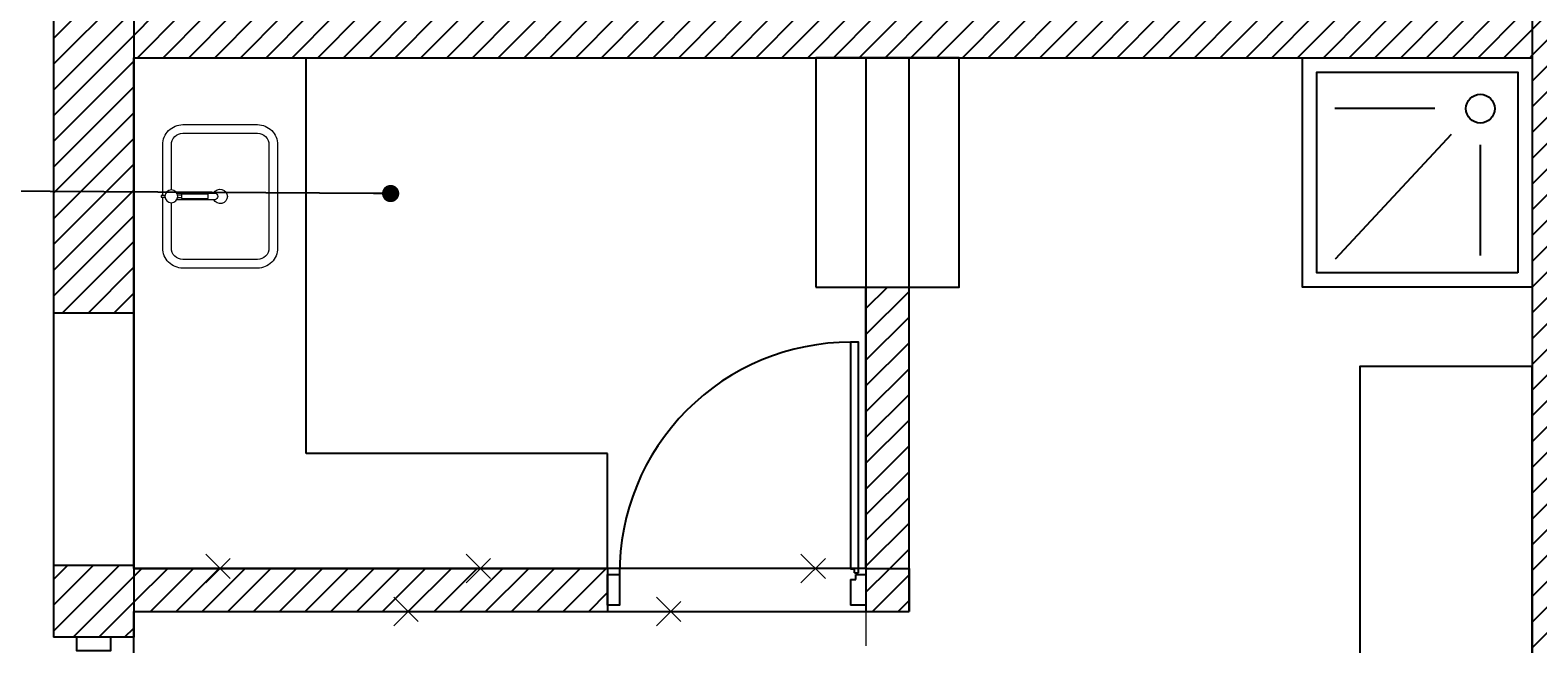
# Model space of a CAD drawing. Header units: millimetres. Extents: x 22250 to 51280, y -5012 to 7692.
# Tile 137 of 183: x 46375 to 46900, y 2403 to 2617. Entities that reach past the tile are written whole.
import ezdxf
from ezdxf import colors
from ezdxf.entities.mleader import LeaderData, LeaderLine
from ezdxf.math import Vec2, Vec3

# ---------------------------------------------------------------- set-up
doc = ezdxf.new("R2010")
doc.units = ezdxf.units.MM
doc.linetypes.add('ACAD_ISO03W100', pattern=[30, 12, -18])
doc.linetypes.add('KRESKOWA', pattern=[0.4, 0.24, -0.16])
doc.layers.add('A_OPISY', color=40, linetype='Continuous', lineweight=9)
doc.layers.add('A_WYPOSAŻENIE', color=181, linetype='Continuous', lineweight=9)
doc.layers.add('E_podklad', color=252, linetype='Continuous')
doc.styles.get("Standard").update_dxf_attribs({"font": 'arial.ttf'})
pattern_1 = [(45, (29894.76, -15796.4403), (-4.490128, 4.490128), [])]

# ---------------------------------------------------------------- blocks, each defined once
blk = doc.blocks.new('FOTEL-K')
at = {"linetype": 'KRESKOWA', "ltscale": 5, "transparency": 33554687}
for p, q in [((-1.701, 11.602), (-11.602, -1.701)), ((11.602, 1.701), (-1.701, 11.602)), ((0.579, -9.418), (-0.579, 9.418)), ((3.475, 2.644), (3.778, -2.29)), ((-3.773, 2.198), (-3.469, -2.735)), ((2.185, 1.847), (2.007, 1.836)), ((2.007, 1.836), (2.064, 0.908)), ((2.246, 0.852), (2.185, 1.847)), ((-2.395, 1.565), (-2.217, 1.576)), ((-2.334, 0.57), (-2.395, 1.565)), ((-2.217, 1.576), (-2.16, 0.649)), ((11.602, 1.701), (1.701, -11.602)), ((2.533, 0.749), (2.85, -4.401)), ((9.418, 0.579), (-9.418, -0.579)), ((-2.29, -4.717), (-2.606, 0.433)), ((2.923, 0.336), (2.56, 0.314)), ((2.938, 0.09), (2.575, 0.068)), ((-2.579, -0.002), (-2.988, -0.027)), ((-2.564, -0.248), (-2.973, -0.273)), ((1.701, -11.602), (-11.602, -1.701)), ((-1.931, -6.611), (-2.025, -5.088)), ((-1.76, -6.6), (-1.853, -5.077)), ((2.447, -4.856), (-1.834, -5.12)), ((2.555, -6.335), (2.461, -4.812)), ((2.726, -6.325), (2.633, -4.801))]:
    blk.add_line(p, q, dxfattribs=at)
for points in [[(3.332, -2.811), (3.246, -2.816, -0.414214), (3.109, -2.695), (2.756, 3.056, -0.414214), (2.877, 3.192), (2.963, 3.198, -0.414214), (3.099, 3.077), (3.453, -2.674, -0.414214)], [(-2.923, -3.195), (-3.009, -3.201, -0.414214), (-3.145, -3.08), (-3.499, 2.671, -0.414214), (-3.378, 2.808), (-3.292, 2.813, -0.414214), (-3.155, 2.693), (-2.802, -3.059, -0.414214)], [(3.416, -5.587), (3.339, -5.592, -0.414214), (3.248, -5.512), (3.156, -4.014, -0.414214), (3.237, -3.923), (3.314, -3.918, -0.414214), (3.405, -3.999), (3.497, -5.496, -0.414214)], [(-2.706, -5.964), (-2.629, -5.959, 0.414214), (-2.549, -5.868), (-2.641, -4.37, 0.414214), (-2.732, -4.29), (-2.809, -4.295, 0.414214), (-2.89, -4.386), (-2.798, -5.883, 0.414214)]]:
    blk.add_lwpolyline(points, format="xyb", close=True, dxfattribs=at)
for points in [[(2.808, -7.648), (2.726, -6.325), (0.841, -6.441), (0.922, -7.764)], [(-1.85, -7.934), (-1.931, -6.611), (-0.046, -6.495), (0.035, -7.818)]]:
    blk.add_lwpolyline(points, close=True, dxfattribs=at)
blk.add_circle((0, 0), 8.291, dxfattribs=at)
for centre, radius, start, end in [((0.309, -5.033), 6.195, 68.95944, 118.0744), ((0.331, -5.388), 6.195, 68.95944, 118.0744), ((2.421, -4.427), 0.43, 273.51692, 3.51692), ((-1.86, -4.69), 0.43, 183.51692, 273.51692)]:
    blk.add_arc(centre, radius, start, end, dxfattribs=at)
blk = doc.blocks.new('um1')
at = {"layer": 'A_WYPOSAŻENIE', "ltscale": 0.5}
for points in [[(-2506.53, 3366.84), (-2524.27, 3366.84, 0.414214), (-2531.27, 3359.84), (-2531.27, 3333.84, 0.414214), (-2524.27, 3326.84), (-2488.27, 3326.84, 0.414214), (-2481.27, 3333.84), (-2481.27, 3359.84, 0.414214), (-2488.27, 3366.84), (-2506.01, 3366.84)], [(-2508.52, 3363.84), (-2524.27, 3363.84, 0.414214), (-2528.27, 3359.84), (-2528.27, 3333.84, 0.414214), (-2524.27, 3329.84), (-2488.27, 3329.84, 0.414214), (-2484.27, 3333.84), (-2484.27, 3359.84, 0.414214), (-2488.27, 3363.84), (-2504.02, 3363.84)]]:
    blk.add_lwpolyline(points, format="xyb", dxfattribs=at)
at = {"layer": 'A_WYPOSAŻENIE'}
for points in [[(-2506.53, 3366.08), (-2506.53, 3367.35), (-2506.01, 3367.35), (-2506.01, 3366.08)], [(-2506.77, 3361.66), (-2506.77, 3360.3), (-2505.77, 3360.3), (-2505.77, 3361.66)]]:
    blk.add_lwpolyline(points, dxfattribs=at)
blk.add_lwpolyline([(-2507.42, 3361.92), (-2507.42, 3348.69, 0.869565), (-2505.12, 3348.69), (-2505.12, 3361.92)], format="xyb", dxfattribs=at)
blk.add_lwpolyline([(-2507.02, 3360.3), (-2505.52, 3360.3), (-2505.52, 3350.99), (-2507.02, 3350.99)], close=True, dxfattribs=at)
blk.add_circle((-2506.27, 3363.85), 2.25, dxfattribs=at)
at = {"layer": 'A_WYPOSAŻENIE', "ltscale": 0.5}
blk.add_arc((-2506.27, 3346.84), 2.5, 117.3871, 62.6129, dxfattribs=at)
blk = doc.blocks.new('_Dot')
at = {"color": 0, "linetype": 'ByBlock', "lineweight": -2}
blk.add_line((-0.5, 0), (-1, 0), dxfattribs=at)
at = {"color": 0, "linetype": 'ByBlock', "const_width": 0.5}
blk.add_lwpolyline([(-0.25, 0, 1), (0.25, 0, 1)], format="xyb", close=True, dxfattribs=at)
blk = doc.blocks.new('ROZBIÓRKI_DOM')
at = {"layer": 'A_OPISY', "color": 22, "linetype": 'ACAD_ISO03W100', "true_color": 0xe22908}
for p, q in [((19100.19, 7989.89), (19110.19, 7979.89)), ((19100.19, 7979.89), (19110.19, 7989.89)), ((19190.86, 7989.89), (19200.86, 7979.89)), ((19190.86, 7979.89), (19200.86, 7989.89)), ((19307.52, 7989.89), (19317.52, 7979.89)), ((19307.52, 7979.89), (19317.52, 7989.89)), ((19165.72, 7974.89), (19175.72, 7964.89)), ((19165.72, 7964.89), (19175.72, 7974.89)), ((19257.23, 7974.89), (19267.23, 7964.89)), ((19257.23, 7964.89), (19267.23, 7974.89))]:
    blk.add_line(p, q, dxfattribs=at)
for points in [[(19075.15, 7984.89), (19345.15, 7984.89), (19345.15, 7866.89)], [(19075.15, 7969.89), (19330.15, 7969.89), (19330.15, 7866.89)]]:
    blk.add_lwpolyline(points, dxfattribs=at)

msp = doc.modelspace()

# ---------------------------------------------------------------- hatches: boundary and pattern name
at = {"layer": 'E_podklad'}
h = msp.add_hatch(dxfattribs=at)
h.set_pattern_fill('ANSI31', color=256, scale=2)
h.set_pattern_definition(pattern_1)
h.paths.add_polyline_path([(46968.25, 2212.13), (46898.25, 2212.13), (46858.25, 2212.13), (46858.25, 2169.13), (46902.25, 2169.13), (46902.25, 2155.13), (46968.25, 2155.13)])
h.paths.add_polyline_path([(46683.25, 2212.13), (46511.25, 2212.13), (46511.25, 2169.13), (46683.25, 2169.13)])
h.paths.add_polyline_path([(46411.25, 2305.13), (46383.25, 2305.13), (46383.25, 2212.13), (46411.25, 2212.13)])
h.paths.add_polyline_path([(46411.25, 2430.13), (46383.25, 2430.13), (46383.25, 2405.13), (46411.25, 2405.13)])
h.paths.add_polyline_path([(46411.25, 2942.13), (46383.25, 2942.13), (46383.25, 2518.13), (46411.25, 2518.13)])
h.paths.add_polyline_path([(46460.25, 2852.13), (46411.25, 2852.13), (46411.25, 2782.13), (46460.25, 2782.13)])
h.paths.add_polyline_path([(46460.25, 2970.13), (46426.25, 2970.13), (46426.25, 3002.13), (46419.35, 3002.13), (46383.25, 3002.13), (46383.25, 2942.13), (46411.25, 2942.13), (46460.25, 2942.13)])
h.paths.add_polyline_path([(46898.25, 2970.13), (46671.25, 2970.13), (46671.25, 2975.13), (46643.25, 2975.13), (46643.25, 2970.13), (46643.25, 2942.13), (46898.25, 2942.13)])
h.paths.add_polyline_path([(46671.25, 3100.13), (46643.25, 3100.13), (46643.25, 3065.13), (46671.25, 3065.13)])
h.paths.add_polyline_path([(46671.25, 3277.13), (46671.25, 3320.13), (46618.25, 3320.13), (46618.25, 3312.71), (46618.25, 3277.13), (46643.25, 3277.13), (46643.25, 3204.13), (46671.25, 3204.13)])
h.paths.add_polyline_path([(46426.25, 3487.13), (46355.25, 3487.13), (46355.25, 3479.13), (46355.25, 3444.13), (46383.25, 3444.13), (46383.25, 3277.13), (46473.25, 3277.13), (46473.25, 3320.13), (46426.25, 3320.13)])
h.paths.add_polyline_path([(46426.25, 3277.13), (46383.25, 3277.13), (46383.25, 3129.13), (46426.25, 3129.13)])
h = msp.add_hatch(dxfattribs=at)
h.set_pattern_fill('ANSI31', color=256, scale=2)
h.set_pattern_definition(pattern_1)
h.paths.add_polyline_path([(47372.25, 3487.13), (47289.25, 3487.13), (47289.25, 3474.13), (47289.25, 3444.13), (47329.25, 3444.13), (47329.25, 3137.13), (47372.25, 3137.13)])
h.paths.add_polyline_path([(47372.25, 2982.13), (47364.25, 2982.13), (47329.25, 2982.13), (47329.25, 2864.13), (47372.25, 2864.13)])
h.paths.add_polyline_path([(47372.25, 2709.13), (47329.25, 2709.13), (47329.25, 2485.13), (47299.25, 2485.13), (47299.25, 2420.13), (47329.25, 2420.13), (47329.25, 2058.13), (46968.25, 2058.13), (46944.25, 2058.13), (46902.25, 2058.13), (46902.25, 2015.13), (47372.25, 2015.13)])
h.paths.add_polyline_path([(46939.25, 3487.13), (46832.25, 3487.13), (46832.25, 3446.13), (46863.25, 3446.13), (46863.25, 3320.13), (46906.25, 3320.13), (46906.25, 3444.13), (46939.25, 3444.13)])
h.paths.add_polyline_path([(47093.25, 2420.13), (47093.25, 2485.13), (46968.25, 2485.13), (46968.25, 3277.13), (46968.25, 3320.13), (46863.25, 3320.13), (46817.25, 3320.13), (46817.25, 3277.13), (46898.25, 3277.13), (46898.25, 2307.13), (46968.25, 2307.13), (46968.25, 2420.13)])
at = {"layer": 'E_podklad', "ltscale": 2}
h = msp.add_hatch(dxfattribs=at)
h.set_pattern_fill('ANSI31', color=256, scale=2)
h.set_pattern_definition(pattern_1)
h.paths.add_polyline_path([(46681.25, 2527.13), (46666.25, 2527.13), (46666.25, 2429.13), (46681.25, 2429.13)])
h.paths.add_polyline_path([(46898.25, 2622.13), (46411.25, 2622.13), (46411.25, 2607.13), (46898.25, 2607.13)])
h.paths.add_polyline_path([(46753.25, 2782.13), (46788.25, 2782.13), (46788.25, 2797.13), (46696.11, 2797.13), (46696.11, 2832.13), (46681.11, 2832.13), (46681.11, 2797.13), (46590.25, 2797.13), (46590.25, 2782.13), (46676.11, 2782.13), (46738.25, 2782.13), (46738.25, 2622.13), (46753.25, 2622.13)])
h.paths.add_polyline_path([(46490.25, 2797.13), (46460.25, 2797.13), (46460.25, 2782.13), (46490.25, 2782.13)])
h.paths.add_polyline_path([(46696.11, 2942.13), (46681.11, 2942.13), (46681.11, 2932.13), (46696.11, 2932.13)])
h.paths.add_polyline_path([(46898.25, 2797.13), (46888.25, 2797.13), (46888.25, 2782.13), (46898.25, 2782.13)])
at = {"layer": 'E_podklad'}
h = msp.add_hatch(dxfattribs=at)
h.set_pattern_fill('ANSI31', color=256, scale=2)
h.set_pattern_definition(pattern_1)
h.paths.add_polyline_path([(46576.25, 2429.13), (46411.25, 2429.13), (46411.25, 2414.13), (46576.25, 2414.13)])
h.paths.add_polyline_path([(46681.25, 2429.13), (46666.25, 2429.13), (46666.25, 2414.13), (46681.25, 2414.13)])

# ---------------------------------------------------------------- linework, layer by layer
at = {"layer": 'E_podklad', "ltscale": 2}
for p, q in [((46898.25, 3277.13), (46898.25, 2307.13)), ((46383.25, 3002.13), (46383.25, 2518.13)), ((46411.25, 2942.13), (46411.25, 2518.13)), ((46411.25, 2622.13), (46411.25, 2607.13)), ((46898.25, 2622.13), (46898.25, 2607.13)), ((46411.25, 2607.13), (46898.25, 2607.13)), ((46666.25, 2429.13), (46666.25, 2527.13)), ((46666.25, 2527.13), (46681.25, 2527.13)), ((46681.25, 2429.13), (46681.25, 2527.13)), ((46411.25, 2518.13), (46383.25, 2518.13)), ((46383.25, 2518.13), (46383.25, 2430.13)), ((46411.25, 2518.13), (46411.25, 2430.13)), ((46383.25, 2430.13), (46383.25, 2405.13)), ((46411.25, 2430.13), (46383.25, 2430.13)), ((46411.25, 2430.13), (46411.25, 2405.13)), ((46576.25, 2429.13), (46576.25, 2414.13)), ((46666.25, 2429.13), (46666.25, 2414.13)), ((46411.25, 2405.13), (46383.25, 2405.13))]:
    msp.add_line(p, q, dxfattribs=at)
at = {"layer": 'E_podklad'}
for p, q in [((46471.25, 2469.13), (46471.25, 2607.13)), ((46864.36, 2589.37), (46829.57, 2589.37)), ((46870.08, 2580.31), (46829.67, 2536.92)), ((46880.21, 2576.81), (46880.21, 2538.14)), ((46576.25, 2469.13), (46471.25, 2469.13)), ((46576.25, 2429.13), (46576.25, 2469.13))]:
    msp.add_line(p, q, dxfattribs=at)
at = {"layer": 'E_podklad', "color": 144, "true_color": 0x007cb0}
for p, q in [((46662.3, 2428.91), (46660.91, 2428.91)), ((46662.3, 2427.52), (46662.3, 2428.91)), ((46662.67, 2425.21), (46662.67, 2427)), ((46660.88, 2425.21), (46662.67, 2425.21))]:
    msp.add_line(p, q, dxfattribs=at)
at = {"layer": 'E_podklad', "ltscale": 2}
msp.add_lwpolyline([(46666.25, 2429.13), (46411.25, 2429.13), (46411.25, 2607.13), (46666.25, 2607.13)], close=True, dxfattribs=at)
for points in [[(46681.25, 2414.13), (46681.25, 2607.13), (46898.25, 2607.13), (46898.25, 2212.13), (46858.25, 2212.13), (46858.25, 2169.13), (46902.25, 2169.13), (46902.25, 1778.13), (46535.25, 1778.13), (46535.25, 2169.13), (46683.25, 2169.13), (46683.25, 2212.13), (46411.25, 2212.13), (46411.25, 2414.13), (46681.25, 2414.13)], [(46411.25, 2429.13), (46576.25, 2429.13)], [(46666.25, 2429.13), (46681.25, 2429.13), (46681.25, 2414.13)], [(46411.25, 2414.13), (46576.25, 2414.13)], [(46666.25, 2414.13), (46681.25, 2414.13)]]:
    msp.add_lwpolyline(points, dxfattribs=at)
at = {"layer": 'E_podklad'}
for points in [[(46648.75, 2527.13), (46698.75, 2527.13), (46698.75, 2607.13), (46648.75, 2607.13)], [(46898.25, 2527.13), (46818.25, 2527.13), (46818.25, 2607.13), (46898.25, 2607.13)], [(46893.25, 2532.13), (46823.25, 2532.13), (46823.25, 2602.13), (46893.25, 2602.13)], [(46838.25, 2279.5), (46898.25, 2279.5), (46898.25, 2499.5), (46838.25, 2499.5)]]:
    msp.add_lwpolyline(points, close=True, dxfattribs=at)
at = {"layer": 'E_podklad', "color": 144, "true_color": 0x007cb0}
for points in [[(46663.69, 2427.52), (46663.69, 2507.98), (46660.91, 2507.98), (46660.91, 2428.91)], [(46576.25, 2416.27), (46576.25, 2427), (46580.42, 2427), (46580.42, 2416.27), (46576.25, 2416.27)], [(46662.67, 2427), (46666.25, 2427), (46666.25, 2416.27), (46660.88, 2416.27)], [(46662.3, 2427.52), (46663.69, 2427.52)], [(46660.88, 2425.21), (46660.88, 2416.27)], [(46403.21, 2405.13), (46391.29, 2405.13), (46391.29, 2400.5), (46403.21, 2400.5), (46403.21, 2405.13)]]:
    msp.add_lwpolyline(points, dxfattribs=at)
at = {"layer": 'E_podklad'}
msp.add_circle((46880.22, 2589.37), 5.03, dxfattribs=at)
at = {"layer": 'E_podklad', "color": 144, "true_color": 0x007cb0}
msp.add_arc((46660.9, 2427.5), 80.48, 89.9989, 180.3548, dxfattribs=at)

# ---------------------------------------------------------------- block references
at = {"layer": 'E_podklad'}
msp.add_blockref('ROZBIÓRKI_DOM', (27336.09, -5555.75), dxfattribs=at)
at = {"layer": 'E_podklad', "xscale": 9.04563411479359, "yscale": 9.04563411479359, "zscale": 9.04563411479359, "rotation": 306.6570343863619}
msp.add_blockref('FOTEL-K', (46591.46, 2702.5), dxfattribs=at)
at = {"layer": 'E_podklad', "xscale": -1, "rotation": 89.99999999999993}
msp.add_blockref('um1', (49788.17, 52.52), dxfattribs=at)

# ---------------------------------------------------------------- leaders
at = {"layer": 'E_podklad'}
ml = msp.add_multileader_mtext('Standard', dxfattribs=at)
ml.set_content('', color=256)
ml.set_leader_properties()
ml.set_arrow_properties(name='DOT')
ml.build(insert=Vec2(0, 0))
ml.multileader.update_dxf_attribs({"arrow_head_size": 6})
ctx = ml.context
ctx.base_point, ctx.arrow_head_size, ctx.plane_origin = Vec3(46152.35, 2561.79), 6, Vec3(45935.82, 3027.5)
ctx.text_align_type = 2
notes = []
notes.append((ctx, [(0, (1, 1, 0), (46170.88, 2561.79), (-1, 0), 14.52, [(0, [(46500.69, 2559.79)], 0, [])])]))
ctx.mtext.insert, ctx.mtext.alignment, ctx.mtext.flow_direction = Vec3(46154.35, 2561.79), 3, 5
for ctx, leaders in notes:
    for number, flags, end, landing, length, lines in leaders:
        leader = LeaderData()
        leader.index, (leader.has_last_leader_line, leader.has_dogleg_vector, leader.attachment_direction) = number, flags
        leader.last_leader_point, leader.dogleg_vector, leader.dogleg_length = Vec3(end), Vec3(landing), length
        for number, points, colour, breaks in lines:
            line = LeaderLine()
            line.index, line.vertices, line.color, line.breaks = number, Vec3.list(points), colors.encode_raw_color(colour), breaks
            leader.lines.append(line)
        ctx.leaders.append(leader)

doc.saveas('drawing.dxf')
